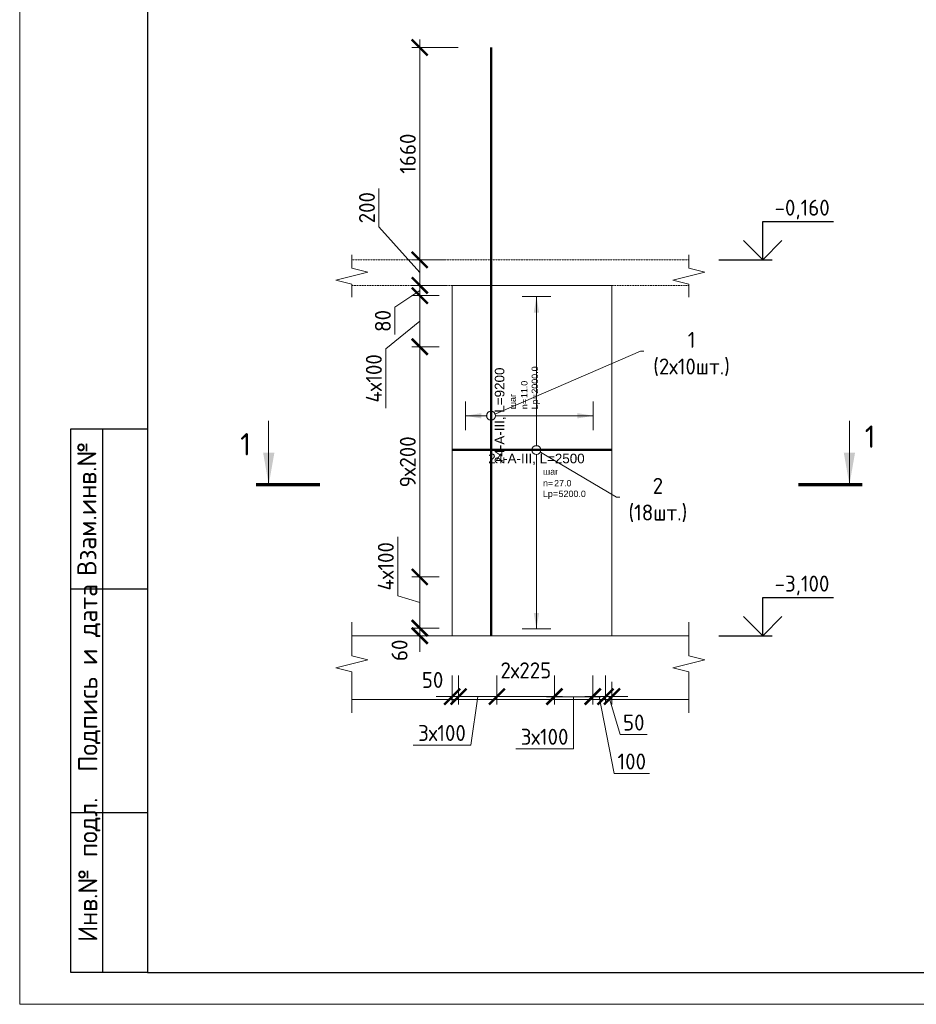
# Model space of a CAD drawing. Header units: millimetres. Extents: x 349531 to 1063351, y -131924 to 96186.
# Tile 166 of 230: x 817644 to 831675, y -65812 to -50411. Entities that reach past the tile are written whole.
import ezdxf
from ezdxf import colors
from ezdxf.entities.mleader import LeaderData, LeaderLine
from ezdxf.enums import TextEntityAlignment as Align
from ezdxf.math import Vec2, Vec3

# ---------------------------------------------------------------- set-up
doc = ezdxf.new("R2010")
doc.units = ezdxf.units.MM
doc.set_wipeout_variables(frame=1)
doc.linetypes.add('01 Штриховая _4 мм_', pattern=[6, 3.5, -2.5])
for name, color, linetype, lineweight in [('AF_Perekritie', 90, 'Continuous', 18), ('AF_Stena', 90, 'Continuous', 18), ('KR_Fundament', 253, 'Continuous', 18), ('АрмСтер', 2, 'Continuous', 50), ('Выноски', 20, 'Continuous', 20), ('подоснова', 151, 'Continuous', 5), ('РАЗМЕРЫ', 1, 'Continuous', 9), ('Текст', 7, 'Continuous', 25), ('ТОНКИЕ', 7, 'Continuous', 9)]:
    doc.layers.add(name, color=color, linetype=linetype, lineweight=lineweight)
doc.layers.add('АрмСтер_атрибуты', color=2, linetype='Continuous', lineweight=0, plot=False)
doc.layers.add('ТОЛСТЫЕ_ОСНОВНЫЕ', color=6, linetype='Continuous')
doc.styles.add('GOST-2.304_Type-B', font='GOST_Common.ttf')
doc.styles.get("Standard").update_dxf_attribs({"font": 'arial.ttf'})
doc.styles.add('style1', font='GOST_Common.ttf', dxfattribs={"height": 500})
doc.styles.add('Аннотативный', font='arial.ttf')
doc.dimstyles.new('мой 25', dxfattribs={"dimscale": 100, "dimtxt": 2.5, "dimasz": 2.5, "dimexe": 1.25, "dimexo": 0.625, "dimtad": 1, "dimdec": 0, "dimlfac": 0.5, "dimtxsty": 'GOST-2.304_Type-B', "dimblk": 'ARCHTICK', "dimcen": 2.5, "dimdle": 1.25, "dimaunit": 1, "dimadec": 1, "dimazin": 2, "dimtfac": 1, "dimtdec": 0, "dimtmove": 1, "dimatfit": 3, "dimfxl": 6, "dimfxlon": 1, "dimtfill": 1, "dimlwd": -1, "dimlwe": -1, "dimarcsym": 0})

# ---------------------------------------------------------------- blocks, each defined once
blk = doc.blocks.new('*U1380')
at = {"layer": 'ТОЛСТЫЕ_ОСНОВНЫЕ'}
for p, q in [((8, 5), (8, 90)), ((8, 90), (20, 90)), ((13, 5), (13, 90)), ((8, 65), (20, 65)), ((8, 30), (20, 30)), ((20, 5), (8, 5))]:
    blk.add_line(p, q, dxfattribs=at)
at = {"layer": 'ТОЛСТЫЕ_ОСНОВНЫЕ', "color": 6}
blk.add_lwpolyline([(20, 5), (415, 5), (415, 292), (20, 292)], close=True, dxfattribs=at)
at = {"layer": 'ТОНКИЕ'}
blk.add_lwpolyline([(0, 0), (420, 0), (420, 297), (0, 297)], close=True, dxfattribs=at)
at = {"layer": 'Текст', "style": 'style1'}
for s, p in [('Взам.инв.№', (10.5, 77.5)), ('Подпись и дата', (10.89, 51.06)), ('Инв.№ подл.', (10.89, 21.06))]:
    blk.add_text(s, height=3, rotation=90, dxfattribs=at).set_placement(p, align=Align.MIDDLE)
blk = doc.blocks.new('_None')
blk = doc.blocks.new('_ArchTick')
at = {"color": 0, "linetype": 'ByBlock', "const_width": 0.15}
blk.add_lwpolyline([(-0.5, -0.5), (0.5, 0.5)], dxfattribs=at)
blk = doc.blocks.new('*D635')
at = {"layer": 'DEFPOINTS', "color": 0, "transparency": 16777216}
for p in [(823904, -54167), (824373, -54167), (824373, -54567)]:
    blk.add_point(p, dxfattribs=at)
at = {"layer": 'РАЗМЕРЫ', "color": 0, "linetype": 'Continuous', "transparency": 16777216}
for p, q in [((823266, -53652), (823266, -53052)), ((823904, -54367), (823266, -53652)), ((823904, -54692), (823904, -54042)), ((824311, -54167), (823779, -54167)), ((824311, -54567), (823779, -54567))]:
    blk.add_line(p, q, dxfattribs=at)
at = {"layer": 'РАЗМЕРЫ', "color": 0, "transparency": 16777216, "xscale": 250, "yscale": 250, "zscale": 250}
for p, rotation in [((823904, -54167), 90), ((823904, -54567), 270)]:
    blk.add_blockref('_ArchTick', p, dxfattribs=dict(at, rotation=rotation))
at = {"layer": 'РАЗМЕРЫ', "color": 0, "transparency": 16777216, "insert": (823078, -53352), "char_height": 250, "attachment_point": 5, "rotation": 90, "style": 'GOST-2.304_Type-B', "bg_fill": 3, "box_fill_scale": 1.1, "bg_fill_color": 256, "bg_fill_true_color": 13158600, "bg_fill_transparency": 0}
blk.add_mtext('200', dxfattribs=at)
blk = doc.blocks.new('*D634')
at = {"layer": 'DEFPOINTS', "color": 0, "transparency": 16777216}
for p in [(823904, -50847), (825020, -50847), (824373, -54167)]:
    blk.add_point(p, dxfattribs=at)
at = {"layer": 'РАЗМЕРЫ', "color": 0, "linetype": 'Continuous', "transparency": 16777216}
for p, q in [((823904, -54292), (823904, -50722)), ((824504, -50847), (823779, -50847)), ((824311, -54167), (823779, -54167))]:
    blk.add_line(p, q, dxfattribs=at)
at = {"layer": 'РАЗМЕРЫ', "color": 0, "transparency": 16777216, "xscale": 250, "yscale": 250, "zscale": 250}
for p, rotation in [((823904, -50847), 90), ((823904, -54167), 270)]:
    blk.add_blockref('_ArchTick', p, dxfattribs=dict(at, rotation=rotation))
at = {"layer": 'РАЗМЕРЫ', "color": 0, "transparency": 16777216, "insert": (823717, -52507), "char_height": 250, "attachment_point": 5, "rotation": 90, "style": 'GOST-2.304_Type-B', "bg_fill": 3, "box_fill_scale": 1.1, "bg_fill_color": 256, "bg_fill_true_color": 13158600, "bg_fill_transparency": 0}
blk.add_mtext('1660', dxfattribs=at)
blk = doc.blocks.new('*U523')
at = {"layer": 'РАЗМЕРЫ'}
for p, q in [((112.5, 1200), (-112.5, 1200)), ((112.5, -1400), (-112.5, -1400))]:
    blk.add_line(p, q, dxfattribs=at)
at = {"layer": 'РАЗМЕРЫ', "ltscale": 15}
blk.add_line((0, -1400), (0, 1200), dxfattribs=at)
at = {"layer": 'РАЗМЕРЫ'}
for points in [[(0, 1200), (20.9, 1074.8), (-20.9, 1074.8)], [(0, -1400), (20.9, -1274.8), (-20.9, -1274.8)]]:
    blk.add_solid(points, dxfattribs=at)
at = {"layer": 'АрмСтер_атрибуты', "color": 215, "ltscale": 15, "style": 'Аннотативный'}
for s, p in [('шаг', (51.4, -194.2)), ('n=', (51.4, -285.1)), ('Lр=', (50.2, -367.8))]:
    blk.add_text(s, height=50, dxfattribs=at).set_placement(p)
at = {"layer": 'АрмСтер_атрибуты', "style": 'Аннотативный', "flags": 8}
blk.add_attdef('ПОЗ', (110, 29.6), '', height=75, dxfattribs=at)
at = {"layer": 'АрмСтер_атрибуты', "flags": 9}
for tag, p in [('МАССА', (-1033.5, -10.5)), ('ОБОЗНАЧЕНИЕ', (-1033.5, -124.4))]:
    blk.add_attdef(tag, p, '', height=75, dxfattribs=at)
at = {"layer": 'АрмСтер_атрибуты', "color": 215, "style": 'Аннотативный'}
for tag, p, flags in [('ШАГ', (190.9, -194.2), 10), ('КОЛ', (138, -285.1), 8), ('ШИРИНА', (172.9, -367.8), 8)]:
    blk.add_attdef(tag, p, '', height=50, dxfattribs=dict(at, flags=flags))
at = {"linetype": 'Continuous', "lineweight": 0}
blk.add_wipeout([(35, 0), (28.3, 20.6), (10.8, 33.3), (-10.8, 33.3), (-28.3, 20.6), (-35, 0), (-28.3, -20.6), (-10.8, -33.3), (10.8, -33.3), (28.3, -20.6)], dxfattribs=at)
at = {"color": 0, "linetype": 'ByBlock', "lineweight": -2, "ltscale": 100}
blk.add_line((-657.5, 0), (592.5, 0), dxfattribs=at)
at = {"layer": 'РАЗМЕРЫ'}
blk.add_circle((0, 0), 35, dxfattribs=at)
at = {"layer": 'АрмСтер_атрибуты', "style": 'Аннотативный', "flags": 8}
blk.add_attdef('НАИМЕНОВАНИЕ', text='', height=75, dxfattribs=at).set_placement((0, -29.3), align=Align.TOP_CENTER)
blk = doc.blocks.new('*U524')
at = {"layer": 'РАЗМЕРЫ'}
for p, q in [((112.5, 200), (-112.5, 200)), ((112.5, -800), (-112.5, -800))]:
    blk.add_line(p, q, dxfattribs=at)
at = {"layer": 'РАЗМЕРЫ', "ltscale": 15}
blk.add_line((0, -800), (0, 200), dxfattribs=at)
at = {"layer": 'РАЗМЕРЫ'}
for points in [[(0, 200), (20.9, 74.8), (-20.9, 74.8)], [(0, -800), (20.9, -674.8), (-20.9, -674.8)]]:
    blk.add_solid(points, dxfattribs=at)
at = {"layer": 'АрмСтер_атрибуты', "color": 215, "ltscale": 15, "style": 'Аннотативный'}
for s, p in [('шаг', (51.4, -194.2)), ('n=', (51.4, -285.1)), ('Lр=', (50.2, -367.8))]:
    blk.add_text(s, height=50, dxfattribs=at).set_placement(p)
at = {"layer": 'АрмСтер_атрибуты', "style": 'Аннотативный', "flags": 8}
blk.add_attdef('ПОЗ', (110, 29.6), '', height=75, dxfattribs=at)
at = {"layer": 'АрмСтер_атрибуты', "flags": 9}
for tag, p in [('МАССА', (-2096, -10.5)), ('ОБОЗНАЧЕНИЕ', (-2096, -124.4))]:
    blk.add_attdef(tag, p, '', height=75, dxfattribs=at)
at = {"layer": 'АрмСтер_атрибуты', "color": 215, "style": 'Аннотативный'}
for tag, p, flags in [('ШАГ', (190.9, -194.2), 10), ('КОЛ', (138, -285.1), 8), ('ШИРИНА', (172.9, -367.8), 8)]:
    blk.add_attdef(tag, p, '', height=50, dxfattribs=dict(at, flags=flags))
at = {"linetype": 'Continuous', "lineweight": 0}
blk.add_wipeout([(35, 0), (28.3, 20.6), (10.8, 33.3), (-10.8, 33.3), (-28.3, 20.6), (-35, 0), (-28.3, -20.6), (-10.8, -33.3), (10.8, -33.3), (28.3, -20.6)], dxfattribs=at)
at = {"color": 0, "linetype": 'ByBlock', "lineweight": -2, "ltscale": 100}
blk.add_line((-1720, 0), (2880, 0), dxfattribs=at)
at = {"layer": 'РАЗМЕРЫ'}
blk.add_circle((0, 0), 35, dxfattribs=at)
at = {"layer": 'АрмСтер_атрибуты', "style": 'Аннотативный', "flags": 8}
blk.add_attdef('НАИМЕНОВАНИЕ', text='', height=75, dxfattribs=at).set_placement((0, -29.3), align=Align.TOP_CENTER)
blk = doc.blocks.new('*D629')
at = {"layer": 'DEFPOINTS', "color": 0, "transparency": 16777216}
for p in [(823904, -54567), (824042, -54567), (824270, -54727)]:
    blk.add_point(p, dxfattribs=at)
at = {"layer": 'РАЗМЕРЫ', "color": 0, "linetype": 'Continuous', "transparency": 16777216}
for p, q in [((823904, -54852), (823904, -54442)), ((823904, -54647), (823515, -54910)), ((823979, -54567), (823779, -54567)), ((824207, -54727), (823779, -54727)), ((823515, -54910), (823515, -55335))]:
    blk.add_line(p, q, dxfattribs=at)
at = {"layer": 'РАЗМЕРЫ', "color": 0, "transparency": 16777216, "xscale": 250, "yscale": 250, "zscale": 250}
for p, rotation in [((823904, -54567), 90), ((823904, -54727), 270)]:
    blk.add_blockref('_ArchTick', p, dxfattribs=dict(at, rotation=rotation))
at = {"layer": 'РАЗМЕРЫ', "color": 0, "transparency": 16777216, "insert": (823327, -55123), "char_height": 250, "attachment_point": 5, "rotation": 90, "style": 'GOST-2.304_Type-B', "bg_fill": 3, "box_fill_scale": 1.1, "bg_fill_color": 256, "bg_fill_true_color": 13158600, "bg_fill_transparency": 0}
blk.add_mtext('80', dxfattribs=at)
blk = doc.blocks.new('*D630')
at = {"layer": 'DEFPOINTS', "color": 0, "transparency": 16777216}
for p in [(824270, -59127), (823904, -59927), (824270, -59927)]:
    blk.add_point(p, dxfattribs=at)
at = {"layer": 'РАЗМЕРЫ', "color": 0, "linetype": 'Continuous', "transparency": 16777216}
for p, q in [((823561, -59423), (823561, -58498)), ((824207, -59127), (823779, -59127)), ((823904, -59002), (823904, -60052)), ((823904, -59527), (823561, -59423)), ((824207, -59927), (823779, -59927))]:
    blk.add_line(p, q, dxfattribs=at)
at = {"layer": 'РАЗМЕРЫ', "color": 0, "transparency": 16777216, "xscale": 250, "yscale": 250, "zscale": 250}
for p, rotation in [((823904, -59127), 90), ((823904, -59927), 270)]:
    blk.add_blockref('_ArchTick', p, dxfattribs=dict(at, rotation=rotation))
at = {"layer": 'РАЗМЕРЫ', "color": 0, "transparency": 16777216, "insert": (823373, -58961), "char_height": 250, "attachment_point": 5, "rotation": 90, "style": 'GOST-2.304_Type-B', "bg_fill": 3, "box_fill_scale": 1.1, "bg_fill_color": 256, "bg_fill_true_color": 13158600, "bg_fill_transparency": 0}
blk.add_mtext('4х100', dxfattribs=at)
blk = doc.blocks.new('*D631')
at = {"layer": 'DEFPOINTS', "color": 0, "transparency": 16777216}
for p in [(823904, -55527), (824270, -55527), (824270, -59127)]:
    blk.add_point(p, dxfattribs=at)
at = {"layer": 'РАЗМЕРЫ', "color": 0, "linetype": 'Continuous', "transparency": 16777216}
for p, q in [((823904, -59252), (823904, -55402)), ((824207, -55527), (823779, -55527)), ((824207, -59127), (823779, -59127))]:
    blk.add_line(p, q, dxfattribs=at)
at = {"layer": 'РАЗМЕРЫ', "color": 0, "transparency": 16777216, "xscale": 250, "yscale": 250, "zscale": 250}
for p, rotation in [((823904, -55527), 90), ((823904, -59127), 270)]:
    blk.add_blockref('_ArchTick', p, dxfattribs=dict(at, rotation=rotation))
at = {"layer": 'РАЗМЕРЫ', "color": 0, "transparency": 16777216, "insert": (823717, -57327), "char_height": 250, "attachment_point": 5, "rotation": 90, "style": 'GOST-2.304_Type-B', "bg_fill": 3, "box_fill_scale": 1.1, "bg_fill_color": 256, "bg_fill_true_color": 13158600, "bg_fill_transparency": 0}
blk.add_mtext('9х200', dxfattribs=at)
blk = doc.blocks.new('*D632')
at = {"layer": 'DEFPOINTS', "color": 0, "transparency": 16777216}
for p in [(824270, -54727), (823904, -55527), (824168, -55527)]:
    blk.add_point(p, dxfattribs=at)
at = {"layer": 'РАЗМЕРЫ', "color": 0, "linetype": 'Continuous', "transparency": 16777216}
for p, q in [((823904, -54602), (823904, -55652)), ((824207, -54727), (823779, -54727)), ((823904, -55127), (823373, -55560)), ((823373, -55560), (823373, -56485)), ((824105, -55527), (823779, -55527))]:
    blk.add_line(p, q, dxfattribs=at)
at = {"layer": 'РАЗМЕРЫ', "color": 0, "transparency": 16777216, "xscale": 250, "yscale": 250, "zscale": 250}
for p, rotation in [((823904, -54727), 90), ((823904, -55527), 270)]:
    blk.add_blockref('_ArchTick', p, dxfattribs=dict(at, rotation=rotation))
at = {"layer": 'РАЗМЕРЫ', "color": 0, "transparency": 16777216, "insert": (823186, -56022), "char_height": 250, "attachment_point": 5, "rotation": 90, "style": 'GOST-2.304_Type-B', "bg_fill": 3, "box_fill_scale": 1.1, "bg_fill_color": 256, "bg_fill_true_color": 13158600, "bg_fill_transparency": 0}
blk.add_mtext('4х100', dxfattribs=at)
blk = doc.blocks.new('*D633')
at = {"layer": 'DEFPOINTS', "color": 0, "transparency": 16777216}
for p in [(823904, -60047), (824024, -60047), (824270, -59927)]:
    blk.add_point(p, dxfattribs=at)
at = {"layer": 'РАЗМЕРЫ', "color": 0, "linetype": 'Continuous', "transparency": 16777216}
for p, q in [((823904, -59927), (823904, -59677)), ((824207, -59927), (823779, -59927)), ((823962, -60047), (823779, -60047)), ((823904, -59927), (823904, -60047)), ((823904, -60047), (823904, -60297))]:
    blk.add_line(p, q, dxfattribs=at)
at = {"layer": 'РАЗМЕРЫ', "color": 0, "transparency": 16777216, "insert": (823588, -60275), "char_height": 250, "attachment_point": 5, "rotation": 90, "style": 'GOST-2.304_Type-B', "bg_fill": 3, "box_fill_scale": 1.1, "bg_fill_color": 256, "bg_fill_true_color": 13158600, "bg_fill_transparency": 0}
blk.add_mtext('60', dxfattribs=at)
at = {"layer": 'РАЗМЕРЫ', "color": 0, "transparency": 16777216, "xscale": 250, "yscale": 250, "zscale": 250}
for p, rotation in [((823904, -59927), 270), ((823904, -60047), 90)]:
    blk.add_blockref('_ArchTick', p, dxfattribs=dict(at, rotation=rotation))
blk = doc.blocks.new('*D722')
at = {"layer": 'DEFPOINTS', "color": 0, "transparency": 16777216}
for p in [(824512, -60604), (825112, -60604), (824512, -60999)]:
    blk.add_point(p, dxfattribs=at)
at = {"layer": 'РАЗМЕРЫ', "color": 0, "linetype": 'Continuous', "transparency": 16777216}
for p, q in [((824512, -60667), (824512, -61124)), ((825112, -60667), (825112, -61124)), ((825237, -60999), (824387, -60999)), ((824812, -60999), (824702, -61756)), ((824702, -61756), (823802, -61756))]:
    blk.add_line(p, q, dxfattribs=at)
at = {"layer": 'РАЗМЕРЫ', "color": 0, "transparency": 16777216, "xscale": 250, "yscale": 250, "zscale": 250, "rotation": 180}
blk.add_blockref('_ArchTick', (824512, -60999), dxfattribs=at)
at = {"layer": 'РАЗМЕРЫ', "color": 0, "transparency": 16777216, "xscale": 250, "yscale": 250, "zscale": 250}
blk.add_blockref('_ArchTick', (825112, -60999), dxfattribs=at)
at = {"layer": 'РАЗМЕРЫ', "color": 0, "transparency": 16777216, "insert": (824252, -61568), "char_height": 250, "attachment_point": 5, "style": 'GOST-2.304_Type-B', "bg_fill": 3, "box_fill_scale": 1.1, "bg_fill_color": 256, "bg_fill_true_color": 13158600, "bg_fill_transparency": 0}
blk.add_mtext('3х100', dxfattribs=at)
blk = doc.blocks.new('*D723')
at = {"layer": 'DEFPOINTS', "color": 0, "transparency": 16777216}
blk.add_point((826011, -60999), dxfattribs=at)
at = {"layer": 'РАЗМЕРЫ', "color": 0, "linetype": 'Continuous', "transparency": 16777216}
for p, q in [((825112, -60667), (825112, -61124)), ((826011, -60767), (826011, -61124)), ((824987, -60999), (826136, -60999))]:
    blk.add_line(p, q, dxfattribs=at)
at = {"layer": 'РАЗМЕРЫ', "color": 0, "transparency": 16777216, "xscale": 250, "yscale": 250, "zscale": 250, "rotation": 180}
blk.add_blockref('_ArchTick', (825112, -60999), dxfattribs=at)
at = {"layer": 'РАЗМЕРЫ', "color": 0, "transparency": 16777216, "xscale": 250, "yscale": 250, "zscale": 250}
blk.add_blockref('_ArchTick', (826011, -60999), dxfattribs=at)
at = {"layer": 'РАЗМЕРЫ', "color": 0, "transparency": 16777216, "insert": (825564, -60588), "char_height": 250, "attachment_point": 5, "style": 'GOST-2.304_Type-B', "bg_fill": 3, "box_fill_scale": 1.1, "bg_fill_color": 256, "bg_fill_true_color": 13158600, "bg_fill_transparency": 0}
blk.add_mtext('2х225', dxfattribs=at)
at = {"layer": 'DEFPOINTS', "color": 0, "transparency": 16777216}
for p in [(825112, -60604), (826011, -60704)]:
    blk.add_point(p, dxfattribs=at)
blk = doc.blocks.new('*D724')
at = {"layer": 'DEFPOINTS', "color": 0, "transparency": 16777216}
for p in [(826812, -60604), (826912, -60704), (826912, -60999)]:
    blk.add_point(p, dxfattribs=at)
at = {"layer": 'РАЗМЕРЫ', "color": 0, "linetype": 'Continuous', "transparency": 16777216}
for p, q in [((826812, -60667), (826812, -61124)), ((826912, -60767), (826912, -61124)), ((826812, -60999), (826562, -60999)), ((826812, -60999), (826912, -60999)), ((826812, -60999), (826912, -60999)), ((826862, -60999), (827040, -61593)), ((826912, -60999), (827162, -60999)), ((827040, -61593), (827465, -61593))]:
    blk.add_line(p, q, dxfattribs=at)
at = {"layer": 'РАЗМЕРЫ', "color": 0, "transparency": 16777216, "xscale": 250, "yscale": 250, "zscale": 250}
blk.add_blockref('_ArchTick', (826812, -60999), dxfattribs=at)
at = {"layer": 'РАЗМЕРЫ', "color": 0, "transparency": 16777216, "xscale": 250, "yscale": 250, "zscale": 250, "rotation": 180}
blk.add_blockref('_ArchTick', (826912, -60999), dxfattribs=at)
at = {"layer": 'РАЗМЕРЫ', "color": 0, "transparency": 16777216, "insert": (827253, -61405), "char_height": 250, "attachment_point": 5, "style": 'GOST-2.304_Type-B', "bg_fill": 3, "box_fill_scale": 1.1, "bg_fill_color": 256, "bg_fill_true_color": 13158600, "bg_fill_transparency": 0}
blk.add_mtext('50', dxfattribs=at)
blk = doc.blocks.new('*D725')
at = {"layer": 'DEFPOINTS', "color": 0, "transparency": 16777216}
for p in [(826011, -60605), (826611, -60605), (826011, -61000)]:
    blk.add_point(p, dxfattribs=at)
at = {"layer": 'РАЗМЕРЫ', "color": 0, "linetype": 'Continuous', "transparency": 16777216}
for p, q in [((826011, -60668), (826011, -61125)), ((826611, -60668), (826611, -61125)), ((826736, -61000), (825886, -61000)), ((826311, -61000), (826308, -61815)), ((826308, -61815), (825408, -61815))]:
    blk.add_line(p, q, dxfattribs=at)
at = {"layer": 'РАЗМЕРЫ', "color": 0, "transparency": 16777216, "xscale": 250, "yscale": 250, "zscale": 250, "rotation": 180}
blk.add_blockref('_ArchTick', (826011, -61000), dxfattribs=at)
at = {"layer": 'РАЗМЕРЫ', "color": 0, "transparency": 16777216, "xscale": 250, "yscale": 250, "zscale": 250}
blk.add_blockref('_ArchTick', (826611, -61000), dxfattribs=at)
at = {"layer": 'РАЗМЕРЫ', "color": 0, "transparency": 16777216, "insert": (825858, -61627), "char_height": 250, "attachment_point": 5, "style": 'GOST-2.304_Type-B', "bg_fill": 3, "box_fill_scale": 1.1, "bg_fill_color": 256, "bg_fill_true_color": 13158600, "bg_fill_transparency": 0}
blk.add_mtext('3х100', dxfattribs=at)
blk = doc.blocks.new('*D726')
at = {"layer": 'DEFPOINTS', "color": 0, "transparency": 16777216}
for p in [(826611, -60606), (826812, -60739), (826812, -60999)]:
    blk.add_point(p, dxfattribs=at)
at = {"layer": 'РАЗМЕРЫ', "color": 0, "linetype": 'Continuous', "transparency": 16777216}
for p, q in [((826611, -60669), (826611, -61124)), ((826812, -60801), (826812, -61124)), ((826486, -60999), (826937, -60999)), ((826712, -60999), (826947, -62201)), ((826947, -62201), (827497, -62201))]:
    blk.add_line(p, q, dxfattribs=at)
at = {"layer": 'РАЗМЕРЫ', "color": 0, "transparency": 16777216, "xscale": 250, "yscale": 250, "zscale": 250, "rotation": 180}
blk.add_blockref('_ArchTick', (826611, -60999), dxfattribs=at)
at = {"layer": 'РАЗМЕРЫ', "color": 0, "transparency": 16777216, "xscale": 250, "yscale": 250, "zscale": 250}
blk.add_blockref('_ArchTick', (826812, -60999), dxfattribs=at)
at = {"layer": 'РАЗМЕРЫ', "color": 0, "transparency": 16777216, "insert": (827222, -62014), "char_height": 250, "attachment_point": 5, "style": 'GOST-2.304_Type-B', "bg_fill": 3, "box_fill_scale": 1.1, "bg_fill_color": 256, "bg_fill_true_color": 13158600, "bg_fill_transparency": 0}
blk.add_mtext('100', dxfattribs=at)
blk = doc.blocks.new('*D727')
at = {"layer": 'DEFPOINTS', "color": 0, "transparency": 16777216}
for p in [(824412, -60604), (824512, -60704), (824512, -60999)]:
    blk.add_point(p, dxfattribs=at)
at = {"layer": 'РАЗМЕРЫ', "color": 0, "linetype": 'Continuous', "transparency": 16777216}
for p, q in [((824412, -60667), (824412, -61124)), ((824512, -60767), (824512, -61124)), ((824412, -60999), (824162, -60999)), ((824412, -60999), (824512, -60999)), ((824512, -60999), (824762, -60999))]:
    blk.add_line(p, q, dxfattribs=at)
at = {"layer": 'РАЗМЕРЫ', "color": 0, "transparency": 16777216, "xscale": 250, "yscale": 250, "zscale": 250, "rotation": 180}
blk.add_blockref('_ArchTick', (824512, -60999), dxfattribs=at)
at = {"layer": 'РАЗМЕРЫ', "color": 0, "transparency": 16777216, "insert": (824105, -60739), "char_height": 250, "attachment_point": 5, "style": 'GOST-2.304_Type-B', "bg_fill": 3, "box_fill_scale": 1.1, "bg_fill_color": 256, "bg_fill_true_color": 13158600, "bg_fill_transparency": 0}
blk.add_mtext('50', dxfattribs=at)
at = {"layer": 'РАЗМЕРЫ', "color": 0, "transparency": 16777216, "xscale": 250, "yscale": 250, "zscale": 250}
blk.add_blockref('_ArchTick', (824412, -60999), dxfattribs=at)

msp = doc.modelspace()

# ---------------------------------------------------------------- hatches: boundary and pattern name
at = {"layer": 'Выноски'}
for points in [[(821541.1, -57684.6), (821629.3, -57184.6), (821453, -57184.6)], [(830627.9, -57684.6), (830716, -57184.6), (830539.7, -57184.6)]]:
    msp.add_hatch(color=256, dxfattribs=at).paths.add_polyline_path(points, flags=0)

# ---------------------------------------------------------------- linework, layer by layer
for points in [[(829271, -53566.6), (830376.3, -53566.6)], [(829271, -54166.6), (829271, -53566.6)], [(829571, -53866.6), (829271, -54166.6), (828971, -53866.6)], [(828586.4, -54166.6), (829421, -54166.6)], [(829271, -59446.6), (830376.3, -59446.6)], [(829271, -60046.6), (829271, -59446.6)], [(829571, -59746.6), (829271, -60046.6), (828971, -59746.6)], [(828586.4, -60046.6), (829421, -60046.6)]]:
    msp.add_lwpolyline(points)
at = {"layer": 'AF_Perekritie', "linetype": '01 Штриховая _4 мм_', "lineweight": 9}
for p, q in [((828032.1, -54166.6), (828113.4, -54166.6)), ((828113.4, -54566.6), (828032.1, -54566.6))]:
    msp.add_line(p, q, dxfattribs=at)
at = {"layer": 'AF_Stena', "lineweight": 20}
msp.add_line((826911.9, -60046.6), (826911.9, -54566.6), dxfattribs=at)
for points in [[(828113.4, -54241.6), (828113.4, -54091.6)], [(828363.4, -54359.1), (827863.4, -54484.1)], [(828113.4, -54241.6), (828113.4, -54296.6)], [(828113.4, -54296.6), (828363.4, -54359.1)], [(827863.4, -54484.1), (828113.4, -54546.6)], [(828113.4, -54546.6), (828113.4, -54601.6)], [(828113.4, -54601.6), (828113.4, -54751.6)], [(822841.1, -60306.3), (822841.1, -59834.4)], [(828113.4, -60306.3), (828113.4, -59834.4)], [(822841.1, -60306.3), (822841.1, -60361.3)], [(822841.1, -60361.3), (823091.1, -60423.8)], [(828113.4, -60306.3), (828113.4, -60361.3)], [(828113.4, -60361.3), (828363.4, -60423.8)], [(823091.1, -60423.8), (822591.1, -60548.8)], [(828363.4, -60423.8), (827863.4, -60548.8)], [(822591.1, -60548.8), (822841.1, -60611.3)], [(822841.1, -60611.3), (822841.1, -60666.3)], [(822841.1, -60666.3), (822841.1, -61252)], [(827863.4, -60548.8), (828113.4, -60611.3)], [(828113.4, -60611.3), (828113.4, -60666.3)], [(828113.4, -60666.3), (828113.4, -61252)]]:
    msp.add_lwpolyline(points, dxfattribs=at)
at = {"layer": 'KR_Fundament', "lineweight": 9}
for p, q in [((828113.4, -60046.6), (822841.1, -60046.6)), ((822841.1, -61046.6), (828113.4, -61046.6))]:
    msp.add_line(p, q, dxfattribs=at)
at = {"layer": 'АрмСтер', "ltscale": 15}
msp.add_line((825019.8, -60046.6), (825019.8, -50846.6), dxfattribs=at)
at = {"layer": 'Выноски'}
for p, q in [((821538, -57684.6), (821538, -56684.6)), ((830627.9, -57684.6), (830627.9, -56684.6))]:
    msp.add_line(p, q, dxfattribs=at)
for points in [[(822341.1, -57684.6, 50, 50, 0), (821341.1, -57684.6, 50, 50, 0)], [(829827.9, -57684.6, 50, 50, 0), (830827.9, -57684.6, 50, 50, 0)]]:
    msp.add_lwpolyline(points, format="xyseb", dxfattribs=at)

# ---------------------------------------------------------------- block references
at = {"xscale": 100, "yscale": 100, "zscale": 100}
msp.add_blockref('*U1380', (817643.7, -65811.7), dxfattribs=at)

# ---------------------------------------------------------------- texts
at = {"style": 'GOST-2.304_Type-B'}
for s, p in [('-0,160', (829456.9, -53476.6)), ('-3,100', (829456.9, -59356.6))]:
    msp.add_text(s, height=250, dxfattribs=at).set_placement(p)
at = {"layer": 'Выноски', "style": 'GOST-2.304_Type-B'}
for p in [(830867.2, -57107.7), (821095.9, -57227.5)]:
    msp.add_text('1', height=350, dxfattribs=at).set_placement(p)

# ---------------------------------------------------------------- leaders
at = {"layer": 'подоснова'}
ml = msp.add_multileader_mtext('Standard', dxfattribs=at)
ml.set_content('1 (2х10шт.)', color=256, style='GOST-2.304_Type-B')
ml.set_leader_properties(color=256, linetype='ByLayer', lineweight=15)
ml.set_arrow_properties(name='NONE')
ml.build(insert=Vec2(0, 0))
ml.multileader.update_dxf_attribs({"text_left_attachment_type": 6, "text_right_attachment_type": 6, "dogleg_length": 10, "arrow_head_size": 18})
ctx = ml.context
ctx.base_point, ctx.char_height, ctx.arrow_head_size, ctx.landing_gap_size, ctx.plane_origin = Vec3(827369.5, -55593.5), 250, 18, 20, Vec3(824615.9, -54290.9)
ctx.left_attachment, ctx.right_attachment, ctx.text_align_type = 6, 6, 1
notes = []
notes.append((ctx, [(0, (1, 1, 0), (827359.5, -55593.5), (1, 0), 10, [(0, [(825019.8, -56606.6)], 0, [])])]))
ctx.mtext.insert, ctx.mtext.width, ctx.mtext.alignment, ctx.mtext.flow_direction = Vec3(828157.3, -55293.5), 22.898, 2, 5
ml = msp.add_multileader_mtext('Standard', dxfattribs=at)
ml.set_content('2 (18шт.)', color=256, style='GOST-2.304_Type-B')
ml.set_leader_properties(color=256, linetype='ByLayer', lineweight=15)
ml.set_arrow_properties(name='NONE')
ml.build(insert=Vec2(0, 0))
ml.multileader.update_dxf_attribs({"text_left_attachment_type": 6, "text_right_attachment_type": 6, "dogleg_length": 10, "arrow_head_size": 18})
ctx = ml.context
ctx.base_point, ctx.char_height, ctx.arrow_head_size, ctx.landing_gap_size, ctx.plane_origin = Vec3(826992.6, -57878), 250, 18, 20, Vec3(824889.8, -57332)
ctx.left_attachment, ctx.right_attachment, ctx.text_align_type = 6, 6, 1
notes.append((ctx, [(0, (1, 1, 0), (826982.6, -57878), (1, 0), 10, [(0, [(825730.3, -57141)], 0, [])])]))
ctx.mtext.insert, ctx.mtext.width, ctx.mtext.alignment, ctx.mtext.flow_direction = Vec3(827630.4, -57578), 22.898, 2, 5
for ctx, leaders in notes:
    for number, flags, end, landing, length, lines in leaders:
        leader = LeaderData()
        leader.index, (leader.has_last_leader_line, leader.has_dogleg_vector, leader.attachment_direction) = number, flags
        leader.last_leader_point, leader.dogleg_vector, leader.dogleg_length = Vec3(end), Vec3(landing), length
        for number, points, colour, breaks in lines:
            line = LeaderLine()
            line.index, line.vertices, line.color, line.breaks = number, Vec3.list(points), colors.encode_raw_color(colour), breaks
            leader.lines.append(line)
        ctx.leaders.append(leader)

# ---------------------------------------------------------------- next in the draw order: dimensions: what is measured, and where the dimension line sits
at = {"layer": 'РАЗМЕРЫ'}
dim = msp.add_linear_dim(base=(823904.5, -54166.6), p1=(824373.2, -54566.6), p2=(824373.2, -54166.6), angle=90, dimstyle='мой 25', dxfattribs=at)
dim.commit()
dim.dimension.update_dxf_attribs({"geometry": '*D635', "text_midpoint": (823265.9, -53589.4), "dimtype": 160})
dim = msp.add_linear_dim(base=(823904.5, -59926.6), p1=(824269.8, -59126.6), p2=(824269.8, -59926.6), angle=90, text='4х100', dimstyle='мой 25', dxfattribs=at)
dim.commit()
dim.dimension.update_dxf_attribs({"geometry": '*D630', "text_midpoint": (823373.2, -59361)})
dim = msp.add_linear_dim(base=(824511.9, -60999.2), p1=(825111.9, -60604.5), p2=(824511.9, -60604.5), angle=180, text='3х100', dimstyle='мой 25', override={"dimlfac": 0.25}, dxfattribs=at)
dim.commit()
dim.dimension.update_dxf_attribs({"geometry": '*D722', "text_midpoint": (824639.4, -61755.6), "dimtype": 160})
dim = msp.add_linear_dim(base=(826911.9, -60999.2), p1=(826811.9, -60604.5), p2=(826911.9, -60704.5), angle=180, dimstyle='мой 25', dxfattribs=at)
dim.commit()
dim.dimension.update_dxf_attribs({"geometry": '*D724', "text_midpoint": (827102.5, -61405.5)})

# ---------------------------------------------------------------- next in the draw order: linework, layer by layer
at = {"layer": 'AF_Perekritie', "linetype": '01 Штриховая _4 мм_', "lineweight": 9}
msp.add_line((822841.1, -54566.6), (828032, -54566.6), dxfattribs=at)
at = {"layer": 'AF_Stena', "lineweight": 20}
for p, q in [((826911.9, -54566.6), (824411.9, -54566.6)), ((824411.9, -54566.6), (824411.9, -60046.6))]:
    msp.add_line(p, q, dxfattribs=at)
for points in [[(822841.1, -54241.6), (822841.1, -54091.6)], [(823091.1, -54359.1), (822591.1, -54484.1)], [(822841.1, -54241.6), (822841.1, -54296.6)], [(822841.1, -54296.6), (823091.1, -54359.1)], [(822591.1, -54484.1), (822841.1, -54546.6)], [(822841.1, -54546.6), (822841.1, -54601.6)], [(822841.1, -54601.6), (822841.1, -54751.6)]]:
    msp.add_lwpolyline(points, dxfattribs=at)

# ---------------------------------------------------------------- next in the draw order: dimensions: what is measured, and where the dimension line sits
at = {"layer": 'РАЗМЕРЫ'}
dim = msp.add_linear_dim(base=(823904.5, -50846.6), p1=(824373.2, -54166.6), p2=(825019.8, -50846.6), angle=90, dimstyle='мой 25', dxfattribs=at)
dim.commit()
dim.dimension.update_dxf_attribs({"geometry": '*D634', "text_midpoint": (823717, -52506.6)})
for base, p1, p2, angle, picture, middle in [((823904.5, -60046.6), (824269.8, -59926.6), (824024.5, -60046.6), 90, '*D633', (823775.2, -60275.5)), ((824511.9, -60999.2), (824411.9, -60604.5), (824511.9, -60704.5), 180, '*D727', (824105.3, -60926.4))]:
    dim = msp.add_linear_dim(base=base, p1=p1, p2=p2, angle=angle, dimstyle='мой 25', dxfattribs=at)
    dim.commit()
    dim.dimension.update_dxf_attribs({"geometry": picture, "text_midpoint": middle, "dimtype": 160})
dim = msp.add_linear_dim(base=(826011.3, -60999.2), p1=(825111.9, -60604.5), p2=(826011.3, -60704.5), angle=180, text='2х225', dimstyle='мой 25', dxfattribs=at)
dim.commit()
dim.dimension.update_dxf_attribs({"geometry": '*D723', "text_midpoint": (825563.7, -60775.4), "dimtype": 160})

# ---------------------------------------------------------------- next in the draw order: linework, layer by layer
at = {"layer": 'AF_Perekritie', "linetype": '01 Штриховая _4 мм_', "lineweight": 9}
msp.add_line((828032, -54166.6), (822841.1, -54166.6), dxfattribs=at)

# ---------------------------------------------------------------- next in the draw order: block references
at = {"layer": 'АрмСтер', "ltscale": 15}
ref = msp.add_blockref('*U523', (825730.3, -57141), dxfattribs=dict(at, xscale=2, yscale=2, zscale=2))
ref.add_attrib('НАИМЕНОВАНИЕ', '24-A-III, L=2500', dxfattribs={"layer": 'АрмСтер_атрибуты', "height": 150, "style": 'Аннотативный', "flags": 8}).set_placement((825730.3, -57199.7), align=Align.TOP_CENTER)
ref.add_attrib('КОЛ', '27.0', (826006.4, -57711.2), dxfattribs={"layer": 'АрмСтер_атрибуты', "color": 215, "height": 100, "style": 'Аннотативный', "flags": 8})
ref.add_attrib('ШИРИНА', '5200.0', (826076.1, -57876.6), dxfattribs={"layer": 'АрмСтер_атрибуты', "color": 215, "height": 100, "style": 'Аннотативный', "flags": 8})

# ---------------------------------------------------------------- next in the draw order: dimensions: what is measured, and where the dimension line sits
at = {"layer": 'РАЗМЕРЫ'}
dim = msp.add_linear_dim(base=(823904.5, -54566.6), p1=(824269.8, -54726.6), p2=(824041.6, -54566.6), angle=90, dimstyle='мой 25', dxfattribs=at)
dim.commit()
dim.dimension.update_dxf_attribs({"geometry": '*D629', "text_midpoint": (823514.6, -54972.9), "dimtype": 160})
dim = msp.add_linear_dim(base=(826011.3, -60999.9), p1=(826611.3, -60605.1), p2=(826011.3, -60605.1), angle=180, text='3х100', dimstyle='мой 25', override={"dimlfac": 0.25}, dxfattribs=at)
dim.commit()
dim.dimension.update_dxf_attribs({"geometry": '*D725', "text_midpoint": (826245.5, -61815), "dimtype": 160})

# ---------------------------------------------------------------- next in the draw order: block references
at = {"layer": 'АрмСтер', "ltscale": 15}
ref = msp.add_blockref('*U524', (825019.8, -56606.6), dxfattribs=dict(at, xscale=2, yscale=2, zscale=2, rotation=90))
ref.add_attrib('НАИМЕНОВАНИЕ', '24-A-III, L=9200', dxfattribs={"layer": 'АрмСтер_атрибуты', "height": 150, "rotation": 90, "style": 'Аннотативный', "flags": 8}).set_placement((825078.4, -56606.6), align=Align.TOP_CENTER)
ref.add_attrib('КОЛ', '11.0', (825590, -56330.5), dxfattribs={"layer": 'АрмСтер_атрибуты', "color": 215, "height": 100, "rotation": 90, "style": 'Аннотативный', "flags": 8})
ref.add_attrib('ШИРИНА', '2000.0', (825755.4, -56260.8), dxfattribs={"layer": 'АрмСтер_атрибуты', "color": 215, "height": 100, "rotation": 90, "style": 'Аннотативный', "flags": 8})

# ---------------------------------------------------------------- next in the draw order: dimensions: what is measured, and where the dimension line sits
at = {"layer": 'РАЗМЕРЫ'}
dim = msp.add_linear_dim(base=(823904.5, -55526.6), p1=(824269.8, -59126.6), p2=(824269.8, -55526.6), angle=90, text='9х200', dimstyle='мой 25', dxfattribs=at)
dim.commit()
dim.dimension.update_dxf_attribs({"geometry": '*D631', "text_midpoint": (823717, -57326.6)})
dim = msp.add_linear_dim(base=(826811.9, -60999.2), p1=(826611.3, -60606.1), p2=(826811.9, -60738.9), angle=180, dimstyle='мой 25', dxfattribs=at)
dim.commit()
dim.dimension.update_dxf_attribs({"geometry": '*D726', "text_midpoint": (827009.1, -62201.3), "dimtype": 160})

# ---------------------------------------------------------------- next in the draw order: dimensions: what is measured, and where the dimension line sits
dim = msp.add_linear_dim(base=(823904.5, -55526.6), p1=(824269.8, -54726.6), p2=(824167.7, -55526.6), angle=90, text='4х100', dimstyle='мой 25', dxfattribs=at)
dim.commit()
dim.dimension.update_dxf_attribs({"geometry": '*D632', "text_midpoint": (823373.2, -55622.4), "dimtype": 160})

doc.saveas('drawing.dxf')
